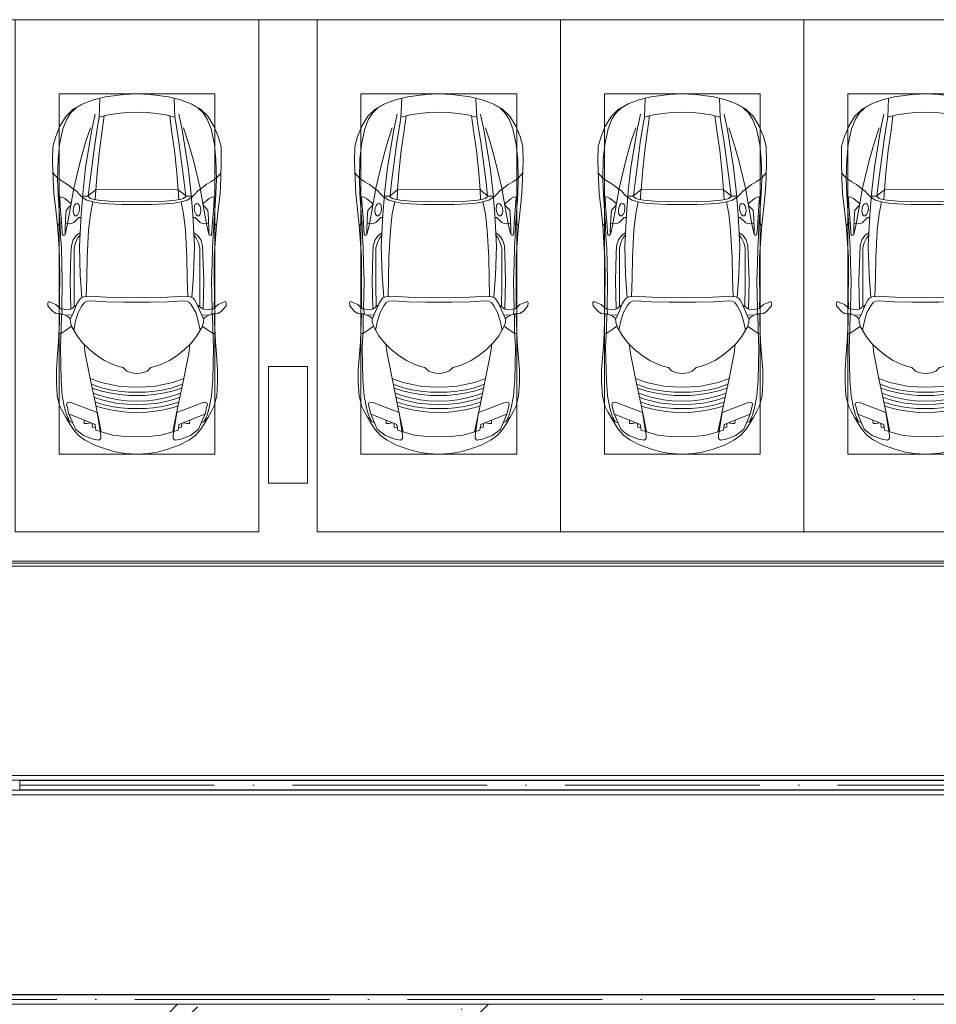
# Model space of a CAD drawing. Header units: millimetres. Extents: x -32229 to 192519, y -13689 to 125138.
# Tile 245 of 256: x 70680 to 80094, y 94200 to 104310. Entities that reach past the tile are written whole.
import ezdxf

# ---------------------------------------------------------------- set-up
doc = ezdxf.new("R2010")
doc.units = ezdxf.units.MM
doc.linetypes.add('ADSK_Осевая', pattern=[2800, 2000, -400, 0, -400])
for name, color, linetype, lineweight in [('A-DETL-GENF-OTLN', 7, 'Continuous', 18), ('A-FLOR-____-OTLN', 7, 'Continuous', 18), ('A-GENM-____-OTLN', 7, 'Continuous', 18), ('A-WALL-____-PATT', 7, 'Continuous', 40), ('C-PRKG-____-OTLN', 7, 'Continuous', 18), ('E-CABL-TRAY-CNTR', 7, 'ADSK_Осевая', 18), ('E-CABL-TRAY-OTLN', 7, 'Continuous', 18), ('S-COLS-____-MCUT', 7, 'Continuous', 40)]:
    doc.layers.add(name, color=color, linetype=linetype, lineweight=lineweight)
pattern_1 = [(45, (0, 0), (-228.0985, 228.0985), []), (45, (228.1, 0), (-228.0985, 228.0985), [403.225, -80.645, 6.706, -73.939])]

# ---------------------------------------------------------------- blocks, each defined once
blk = doc.blocks.new('АР_Машиноместо - 4900x2400_М__5300х2500_-V17--01 ЭЛ')
at = {"layer": 'A-DETL-GENF-OTLN', "color": 253, "lineweight": 13, "true_color": 0xaaaaaa}
for p, q in [((1133, -806), (1044, -819)), ((1250, -800), (1133, -806)), ((1250, -800), (1367, -806)), ((1367, -806), (1456, -819)), ((816, -891), (712, -946)), ((943, -845), (816, -891)), ((1044, -819), (943, -845)), ((1456, -819), (1557, -845)), ((1557, -845), (1684, -891)), ((1684, -891), (1788, -946)), ((647, -993), (593, -1057)), ((712, -946), (647, -993)), ((701, -989), (655, -1024)), ((800, -953), (701, -989)), ((859, -944), (800, -953)), ((841, -1226), (878, -991)), ((878, -959), (859, -944)), ((1000, -994), (871, -1031)), ((878, -991), (878, -959)), ((1127, -980), (1000, -994)), ((1250, -978), (1127, -980)), ((1250, -978), (1373, -980)), ((1373, -980), (1500, -994)), ((1500, -994), (1629, -1031)), ((1622, -959), (1641, -944)), ((1622, -991), (1622, -959)), ((1659, -1226), (1622, -991)), ((1641, -944), (1700, -953)), ((1700, -953), (1799, -989)), ((1788, -946), (1853, -993)), ((1799, -989), (1845, -1024)), ((1853, -993), (1907, -1057)), ((593, -1057), (539, -1140)), ((618, -1057), (587, -1126)), ((655, -1024), (618, -1057)), ((883, -1027), (854, -1167)), ((1617, -1027), (1646, -1167)), ((1845, -1024), (1882, -1057)), ((1882, -1057), (1913, -1126)), ((1907, -1057), (1961, -1140)), ((539, -1140), (487, -1232)), ((540, -1160), (516, -1180)), ((561, -1133), (540, -1160)), ((587, -1126), (548, -1220)), ((589, -1122), (561, -1133)), ((854, -1167), (827, -1301)), ((1646, -1167), (1673, -1301)), ((1911, -1122), (1939, -1133)), ((1913, -1126), (1952, -1220)), ((1939, -1133), (1960, -1160)), ((1960, -1160), (1984, -1180)), ((1961, -1140), (2013, -1232)), ((456, -1296), (431, -1397)), ((487, -1232), (456, -1296)), ((535, -1281), (527, -1305)), ((527, -1305), (532, -1326)), ((548, -1220), (535, -1281)), ((581, -1327), (841, -1226)), ((827, -1301), (770, -1576)), ((876, -1279), (828, -1294)), ((925, -1302), (859, -1321)), ((979, -1255), (876, -1279)), ((1007, -1284), (925, -1302)), ((1084, -1236), (979, -1255)), ((1084, -1275), (1007, -1284)), ((1148, -1312), (1035, -1323)), ((1183, -1227), (1084, -1236)), ((1159, -1268), (1084, -1275)), ((1250, -1309), (1148, -1312)), ((1250, -1267), (1159, -1268)), ((1250, -1224), (1183, -1227)), ((1250, -1224), (1317, -1227)), ((1250, -1267), (1341, -1268)), ((1250, -1309), (1352, -1312)), ((1317, -1227), (1416, -1236)), ((1341, -1268), (1416, -1275)), ((1352, -1312), (1465, -1323)), ((1416, -1236), (1521, -1255)), ((1416, -1275), (1493, -1284)), ((1493, -1284), (1575, -1302)), ((1521, -1255), (1624, -1279)), ((1575, -1302), (1641, -1321)), ((1624, -1279), (1672, -1294)), ((1919, -1327), (1659, -1226)), ((1673, -1301), (1730, -1576)), ((1952, -1220), (1965, -1281)), ((1965, -1281), (1973, -1305)), ((1973, -1305), (1968, -1326)), ((2013, -1232), (2044, -1296)), ((2044, -1296), (2069, -1397)), ((431, -1397), (422, -1534)), ((532, -1326), (554, -1333)), ((554, -1333), (581, -1327)), ((871, -1401), (800, -1425)), ((874, -1361), (810, -1383)), ((859, -1321), (820, -1334)), ((945, -1381), (871, -1401)), ((958, -1341), (874, -1361)), ((1059, -1355), (945, -1381)), ((1035, -1323), (958, -1341)), ((1070, -1410), (986, -1426)), ((1174, -1344), (1059, -1355)), ((1168, -1400), (1070, -1410)), ((1250, -1400), (1168, -1400)), ((1250, -1345), (1174, -1344)), ((1250, -1345), (1326, -1344)), ((1250, -1400), (1332, -1400)), ((1326, -1344), (1441, -1355)), ((1332, -1400), (1430, -1410)), ((1430, -1410), (1514, -1426)), ((1441, -1355), (1555, -1381)), ((1465, -1323), (1542, -1341)), ((1542, -1341), (1626, -1361)), ((1555, -1381), (1629, -1401)), ((1626, -1361), (1690, -1383)), ((1629, -1401), (1700, -1425)), ((1641, -1321), (1680, -1334)), ((1946, -1333), (1919, -1327)), ((1968, -1326), (1946, -1333)), ((2069, -1397), (2078, -1534)), ((884, -1481), (782, -1518)), ((887, -1447), (790, -1477)), ((995, -1509), (882, -1536)), ((973, -1460), (884, -1481)), ((986, -1426), (887, -1447)), ((1062, -1446), (973, -1460)), ((1060, -1496), (995, -1509)), ((1159, -1489), (1060, -1496)), ((1164, -1435), (1062, -1446)), ((1250, -1488), (1159, -1489)), ((1250, -1435), (1164, -1435)), ((1250, -1435), (1336, -1435)), ((1250, -1488), (1341, -1489)), ((1336, -1435), (1438, -1446)), ((1341, -1489), (1440, -1496)), ((1438, -1446), (1527, -1460)), ((1440, -1496), (1505, -1509)), ((1505, -1509), (1618, -1536)), ((1514, -1426), (1613, -1447)), ((1527, -1460), (1616, -1481)), ((1613, -1447), (1710, -1477)), ((1616, -1481), (1718, -1518)), ((422, -1534), (422, -1663)), ((770, -1576), (718, -1834)), ((882, -1536), (770, -1576)), ((1618, -1536), (1730, -1576)), ((1730, -1576), (1782, -1834)), ((2078, -1534), (2078, -1663)), ((422, -1663), (435, -1821)), ((1065, -1700), (1004, -1721)), ((1107, -1690), (1065, -1700)), ((1124, -1671), (1107, -1690)), ((1147, -1651), (1124, -1671)), ((1185, -1636), (1147, -1651)), ((1218, -1629), (1185, -1636)), ((1218, -1629), (1250, -1627)), ((1282, -1629), (1250, -1627)), ((1282, -1629), (1315, -1636)), ((1315, -1636), (1353, -1651)), ((1353, -1651), (1376, -1671)), ((1376, -1671), (1393, -1690)), ((1393, -1690), (1435, -1700)), ((1435, -1700), (1496, -1721)), ((2078, -1663), (2065, -1821)), ((838, -1812), (761, -1872)), ((917, -1761), (838, -1812)), ((1004, -1721), (917, -1761)), ((1496, -1721), (1583, -1761)), ((1583, -1761), (1662, -1812)), ((1662, -1812), (1739, -1872)), ((435, -1821), (445, -1957)), ((761, -1872), (691, -1942)), ((718, -1834), (706, -1927)), ((1739, -1872), (1809, -1942)), ((1782, -1834), (1794, -1927)), ((2065, -1821), (2055, -1957)), ((445, -1957), (453, -2159)), ((635, -2015), (581, -2106)), ((691, -1942), (635, -2015)), ((1809, -1942), (1865, -2015)), ((1865, -2015), (1919, -2106)), ((2055, -1957), (2047, -2159)), ((475, -2041), (448, -2034)), ((526, -2075), (475, -2041)), ((579, -2113), (526, -2075)), ((581, -2106), (567, -2154)), ((620, -2169), (600, -2073)), ((1880, -2169), (1900, -2073)), ((1919, -2106), (1933, -2154)), ((1921, -2113), (1974, -2075)), ((1974, -2075), (2025, -2041)), ((2025, -2041), (2052, -2034)), ((453, -2159), (455, -2239)), ((537, -2212), (505, -2230)), ((564, -2195), (537, -2212)), ((567, -2154), (564, -2195)), ((580, -2214), (565, -2186)), ((601, -2263), (580, -2214)), ((647, -2254), (620, -2169)), ((1853, -2254), (1880, -2169)), ((1899, -2263), (1920, -2214)), ((1920, -2214), (1935, -2186)), ((1933, -2154), (1936, -2195)), ((1936, -2195), (1963, -2212)), ((1963, -2212), (1995, -2230)), ((2047, -2159), (2045, -2239)), ((333, -2351), (335, -2322)), ((335, -2322), (382, -2266)), ((382, -2266), (417, -2243)), ((417, -2243), (445, -2239)), ((450, -2306), (417, -2334)), ((445, -2239), (482, -2239)), ((470, -2290), (450, -2306)), ((455, -2424), (456, -2301)), ((505, -2230), (468, -2239)), ((494, -2289), (470, -2290)), ((482, -2236), (479, -2289)), ((523, -2281), (494, -2289)), ((587, -2231), (510, -2227)), ((559, -2283), (523, -2281)), ((581, -2296), (559, -2283)), ((631, -2333), (581, -2296)), ((634, -2341), (601, -2263)), ((604, -2534), (606, -2315)), ((685, -2322), (647, -2254)), ((710, -2355), (685, -2322)), ((1790, -2355), (1815, -2322)), ((1815, -2322), (1853, -2254)), ((1866, -2341), (1899, -2263)), ((1869, -2333), (1919, -2296)), ((1896, -2534), (1894, -2315)), ((1913, -2231), (1990, -2227)), ((1919, -2296), (1941, -2283)), ((1941, -2283), (1977, -2281)), ((1977, -2281), (2006, -2289)), ((1995, -2230), (2032, -2239)), ((2006, -2289), (2030, -2290)), ((2018, -2236), (2021, -2289)), ((2055, -2239), (2018, -2239)), ((2030, -2290), (2050, -2306)), ((2045, -2424), (2044, -2301)), ((2050, -2306), (2083, -2334)), ((2083, -2243), (2055, -2239)), ((2118, -2266), (2083, -2243)), ((2165, -2322), (2118, -2266)), ((2167, -2351), (2165, -2322)), ((341, -2366), (333, -2351)), ((384, -2348), (341, -2366)), ((417, -2334), (384, -2348)), ((457, -2614), (455, -2424)), ((657, -2380), (634, -2341)), ((673, -2400), (657, -2380)), ((685, -2406), (668, -2638)), ((701, -2415), (673, -2400)), ((814, -2417), (701, -2415)), ((734, -2369), (710, -2355)), ((773, -2372), (734, -2369)), ((929, -2364), (773, -2372)), ((999, -2409), (814, -2417)), ((1115, -2359), (929, -2364)), ((1133, -2405), (999, -2409)), ((1250, -2358), (1115, -2359)), ((1250, -2407), (1133, -2405)), ((1250, -2358), (1385, -2359)), ((1250, -2407), (1367, -2405)), ((1367, -2405), (1501, -2409)), ((1385, -2359), (1571, -2364)), ((1501, -2409), (1686, -2417)), ((1571, -2364), (1727, -2372)), ((1686, -2417), (1799, -2415)), ((1727, -2372), (1766, -2369)), ((1766, -2369), (1790, -2355)), ((1799, -2415), (1827, -2400)), ((1815, -2406), (1832, -2638)), ((1827, -2400), (1843, -2380)), ((1843, -2380), (1866, -2341)), ((2043, -2614), (2045, -2424)), ((2083, -2334), (2116, -2348)), ((2116, -2348), (2159, -2366)), ((2159, -2366), (2167, -2351)), ((456, -2818), (457, -2614)), ((604, -2851), (604, -2534)), ((1896, -2851), (1896, -2534)), ((2044, -2818), (2043, -2614)), ((668, -2638), (659, -2936)), ((1832, -2638), (1841, -2936)), ((446, -2965), (456, -2818)), ((2054, -2965), (2044, -2818)), ((604, -2919), (604, -2851)), ((619, -2967), (604, -2919)), ((1881, -2967), (1896, -2919)), ((1896, -2919), (1896, -2851)), ((433, -3149), (446, -2965)), ((644, -3025), (619, -2967)), ((665, -3046), (644, -3025)), ((659, -2936), (676, -3260)), ((1841, -2936), (1824, -3260)), ((1835, -3046), (1856, -3025)), ((1856, -3025), (1881, -2967)), ((2067, -3149), (2054, -2965)), ((481, -3085), (475, -3180)), ((486, -3046), (481, -3085)), ((504, -3047), (486, -3046)), ((512, -3061), (504, -3047)), ((511, -3095), (512, -3061)), ((515, -3214), (511, -3095)), ((1985, -3214), (1989, -3095)), ((1988, -3061), (1996, -3047)), ((1989, -3095), (1988, -3061)), ((1996, -3047), (2014, -3046)), ((2014, -3046), (2019, -3085)), ((2019, -3085), (2025, -3180)), ((416, -3306), (433, -3149)), ((457, -3174), (433, -3148)), ((475, -3174), (457, -3174)), ((475, -3180), (462, -3347)), ((558, -3165), (514, -3168)), ((522, -3303), (515, -3214)), ((579, -3168), (558, -3165)), ((602, -3179), (579, -3168)), ((654, -3228), (602, -3179)), ((675, -3228), (654, -3228)), ((1825, -3228), (1846, -3228)), ((1846, -3228), (1898, -3179)), ((1898, -3179), (1921, -3168)), ((1921, -3168), (1942, -3165)), ((1942, -3165), (1986, -3168)), ((1978, -3303), (1985, -3214)), ((2025, -3174), (2043, -3174)), ((2025, -3180), (2038, -3347)), ((2043, -3174), (2067, -3148)), ((2084, -3306), (2067, -3148)), ((397, -3474), (416, -3306)), ((565, -3350), (522, -3303)), ((600, -3262), (594, -3293)), ((594, -3293), (597, -3327)), ((597, -3327), (605, -3347)), ((612, -3246), (600, -3262)), ((627, -3246), (612, -3246)), ((643, -3260), (627, -3246)), ((657, -3286), (643, -3260)), ((661, -3321), (657, -3286)), ((659, -3344), (661, -3321)), ((676, -3260), (696, -3503)), ((1824, -3260), (1804, -3503)), ((1839, -3321), (1843, -3286)), ((1841, -3344), (1839, -3321)), ((1843, -3286), (1857, -3260)), ((1857, -3260), (1873, -3246)), ((1873, -3246), (1888, -3246)), ((1888, -3246), (1900, -3262)), ((1903, -3327), (1895, -3347)), ((1900, -3262), (1906, -3293)), ((1906, -3293), (1903, -3327)), ((1935, -3350), (1978, -3303)), ((2103, -3474), (2084, -3306)), ((462, -3347), (457, -3435)), ((457, -3435), (466, -3441)), ((482, -3439), (508, -3423)), ((508, -3423), (567, -3375)), ((570, -3361), (565, -3350)), ((567, -3375), (570, -3361)), ((605, -3347), (620, -3369)), ((620, -3369), (639, -3373)), ((639, -3373), (654, -3361)), ((654, -3361), (659, -3344)), ((690, -3434), (655, -3470)), ((773, -3424), (744, -3447)), ((811, -3415), (773, -3424)), ((853, -3407), (811, -3415)), ((826, -3512), (821, -3413)), ((965, -3398), (853, -3407)), ((1103, -3394), (965, -3398)), ((1250, -3391), (1103, -3394)), ((1250, -3391), (1397, -3394)), ((1397, -3394), (1535, -3398)), ((1535, -3398), (1647, -3407)), ((1647, -3407), (1689, -3415)), ((1674, -3512), (1679, -3413)), ((1689, -3415), (1727, -3424)), ((1727, -3424), (1756, -3447)), ((1810, -3434), (1845, -3470)), ((1846, -3361), (1841, -3344)), ((1861, -3373), (1846, -3361)), ((1880, -3369), (1861, -3373)), ((1895, -3347), (1880, -3369)), ((1930, -3361), (1935, -3350)), ((1933, -3375), (1930, -3361)), ((1992, -3423), (1933, -3375)), ((2018, -3439), (1992, -3423)), ((2043, -3435), (2034, -3441)), ((2038, -3347), (2043, -3435)), ((390, -3630), (397, -3474)), ((466, -3441), (482, -3439)), ((598, -3519), (538, -3567)), ((625, -3501), (598, -3519)), ((655, -3470), (625, -3501)), ((744, -3447), (691, -3447)), ((744, -3447), (773, -3472)), ((773, -3472), (826, -3512)), ((840, -3688), (827, -3510)), ((1250, -3520), (827, -3517)), ((1250, -3520), (1673, -3517)), ((1660, -3688), (1673, -3510)), ((1727, -3472), (1674, -3512)), ((1756, -3447), (1727, -3472)), ((1756, -3447), (1809, -3447)), ((1845, -3470), (1875, -3501)), ((1875, -3501), (1902, -3519)), ((1902, -3519), (1962, -3567)), ((2034, -3441), (2018, -3439)), ((2110, -3630), (2103, -3474)), ((384, -3803), (390, -3630)), ((439, -3630), (404, -3666)), ((491, -3594), (439, -3630)), ((538, -3567), (491, -3594)), ((1962, -3567), (2009, -3594)), ((2009, -3594), (2061, -3630)), ((2061, -3630), (2096, -3666)), ((2116, -3803), (2110, -3630)), ((404, -3666), (388, -3688)), ((864, -3917), (840, -3688)), ((1636, -3917), (1660, -3688)), ((2096, -3666), (2112, -3688)), ((387, -3958), (384, -3803)), ((2113, -3958), (2116, -3803)), ((894, -4122), (864, -3917)), ((1606, -4122), (1636, -3917)), ((416, -4059), (387, -3958)), ((2084, -4059), (2113, -3958)), ((459, -4167), (416, -4059)), ((914, -4272), (894, -4122)), ((1586, -4272), (1606, -4122)), ((2041, -4167), (2084, -4059)), ((522, -4268), (459, -4167)), ((1978, -4268), (2041, -4167)), ((596, -4341), (522, -4268)), ((686, -4392), (596, -4341)), ((955, -4284), (861, -4259)), ((861, -4260), (869, -4451)), ((1050, -4297), (955, -4284)), ((1146, -4307), (1050, -4297)), ((1250, -4312), (1146, -4307)), ((1250, -4312), (1354, -4307)), ((1354, -4307), (1450, -4297)), ((1450, -4297), (1545, -4284)), ((1545, -4284), (1639, -4259)), ((1639, -4260), (1631, -4451)), ((1814, -4392), (1904, -4341)), ((1904, -4341), (1978, -4268)), ((804, -4437), (686, -4392)), ((927, -4467), (804, -4437)), ((1573, -4467), (1696, -4437)), ((1696, -4437), (1814, -4392)), ((1115, -4493), (927, -4467)), ((1250, -4500), (1115, -4493)), ((1250, -4500), (1385, -4493)), ((1385, -4493), (1573, -4467))]:
    blk.add_line(p, q, dxfattribs=at)
at = {"layer": 'A-DETL-GENF-OTLN', "color": 254, "lineweight": 13, "true_color": 0xd4d4d4}
for p, q in [((819, -1103), (554, -1208)), ((793, -1076), (791, -1115)), ((823, -1074), (793, -1076)), ((824, -1064), (819, -1103)), ((828, -1045), (824, -1064)), ((871, -1032), (828, -1045)), ((1629, -1032), (1672, -1045)), ((1672, -1045), (1676, -1064)), ((1676, -1064), (1681, -1103)), ((1677, -1074), (1707, -1076)), ((1681, -1103), (1946, -1208)), ((1707, -1076), (1709, -1115)), ((528, -1199), (507, -1274)), ((562, -1132), (528, -1199)), ((709, -1113), (708, -1147)), ((738, -1114), (709, -1113)), ((773, -1121), (738, -1114)), ((1727, -1121), (1762, -1114)), ((1762, -1114), (1791, -1113)), ((1791, -1113), (1792, -1147)), ((1938, -1132), (1972, -1199)), ((1972, -1199), (1993, -1274)), ((507, -1274), (483, -1396)), ((1993, -1274), (2017, -1396)), ((483, -1396), (471, -1561)), ((2017, -1396), (2029, -1561)), ((471, -1561), (463, -1890)), ((2029, -1561), (2037, -1890)), ((463, -1890), (472, -2078)), ((2037, -1890), (2028, -2078)), ((472, -2078), (474, -2239)), ((2028, -2078), (2026, -2239)), ((483, -2571), (478, -2290)), ((571, -2291), (564, -2581)), ((1929, -2291), (1936, -2581)), ((2017, -2571), (2022, -2290)), ((728, -2416), (734, -2607)), ((1772, -2416), (1766, -2607)), ((478, -2755), (483, -2571)), ((564, -2581), (572, -2853)), ((734, -2607), (738, -2818)), ((1766, -2607), (1762, -2818)), ((1936, -2581), (1928, -2853)), ((2022, -2755), (2017, -2571)), ((474, -2914), (478, -2755)), ((738, -2818), (753, -3099)), ((1762, -2818), (1747, -3099)), ((2026, -2914), (2022, -2755)), ((466, -3036), (474, -2914)), ((572, -2853), (576, -2937)), ((1928, -2853), (1924, -2937)), ((2034, -3036), (2026, -2914)), ((576, -2937), (595, -2998)), ((595, -2998), (629, -3048)), ((1905, -2998), (1871, -3048)), ((1924, -2937), (1905, -2998)), ((462, -3137), (466, -3036)), ((512, -3053), (533, -3146)), ((629, -3048), (667, -3070)), ((753, -3099), (772, -3268)), ((1747, -3099), (1728, -3268)), ((1871, -3048), (1833, -3070)), ((1988, -3053), (1967, -3146)), ((2038, -3137), (2034, -3036)), ((440, -3469), (462, -3137)), ((533, -3146), (564, -3316)), ((1967, -3146), (1936, -3316)), ((2060, -3469), (2038, -3137)), ((564, -3316), (602, -3530)), ((772, -3268), (797, -3388)), ((1728, -3268), (1703, -3388)), ((1936, -3316), (1898, -3530)), ((735, -3406), (688, -3436)), ((797, -3388), (735, -3406)), ((870, -3377), (797, -3388)), ((957, -3369), (870, -3377)), ((1093, -3361), (957, -3369)), ((1250, -3361), (1093, -3361)), ((1250, -3361), (1407, -3361)), ((1407, -3361), (1543, -3369)), ((1543, -3369), (1630, -3377)), ((1630, -3377), (1703, -3388)), ((1703, -3388), (1765, -3406)), ((1765, -3406), (1812, -3436)), ((434, -3624), (440, -3469)), ((602, -3530), (674, -3827)), ((696, -3503), (723, -3742)), ((749, -3451), (765, -3589)), ((1751, -3451), (1735, -3589)), ((1804, -3503), (1777, -3742)), ((1898, -3530), (1826, -3827)), ((2066, -3624), (2060, -3469)), ((439, -3823), (434, -3624)), ((765, -3589), (786, -3747)), ((1735, -3589), (1714, -3747)), ((2061, -3823), (2066, -3624)), ((455, -3977), (439, -3823)), ((674, -3827), (723, -4002)), ((723, -3742), (787, -4128)), ((786, -3747), (819, -4001)), ((1714, -3747), (1681, -4001)), ((1777, -3742), (1713, -4128)), ((1826, -3827), (1777, -4002)), ((2045, -3977), (2061, -3823)), ((489, -4138), (455, -3977)), ((723, -4002), (772, -4150)), ((819, -4001), (849, -4183)), ((1681, -4001), (1651, -4183)), ((1777, -4002), (1728, -4150)), ((2011, -4138), (2045, -3977)), ((528, -4240), (489, -4138)), ((787, -4128), (821, -4290)), ((1713, -4128), (1679, -4290)), ((1972, -4240), (2011, -4138)), ((571, -4303), (528, -4240)), ((849, -4183), (861, -4260)), ((1651, -4183), (1639, -4260)), ((1929, -4303), (1972, -4240)), ((625, -4355), (571, -4303)), ((1875, -4355), (1929, -4303)), ((696, -4396), (625, -4355)), ((1804, -4396), (1875, -4355))]:
    blk.add_line(p, q, dxfattribs=at)
at = {"layer": 'C-PRKG-____-OTLN', "color": 253, "lineweight": 13, "true_color": 0xaaaaaa}
for p, q in [((2500, 0), (0, 0)), ((0, 0), (0, -5260)), ((2500, 0), (2500, -5260)), ((450, -800), (450, -4500)), ((450, -800), (2050, -800)), ((2050, -800), (2050, -4500)), ((450, -4500), (2050, -4500))]:
    blk.add_line(p, q, dxfattribs=at)
blk = doc.blocks.new('АР_Машиноместо - 4900x2400_М__5300х2500_-3113489--01 ЭЛ')
at = {"layer": 'A-DETL-GENF-OTLN', "color": 253, "lineweight": 13, "true_color": 0xaaaaaa}
for p, q in [((927, 4467), (804, 4437)), ((861, 4260), (869, 4451)), ((1115, 4493), (927, 4467)), ((1250, 4500), (1115, 4493)), ((1250, 4500), (1385, 4493)), ((1385, 4493), (1573, 4467)), ((1573, 4467), (1696, 4437)), ((1639, 4260), (1631, 4451)), ((686, 4392), (596, 4341)), ((804, 4437), (686, 4392)), ((1696, 4437), (1814, 4392)), ((1814, 4392), (1904, 4341)), ((522, 4268), (459, 4167)), ((596, 4341), (522, 4268)), ((955, 4284), (861, 4259)), ((914, 4272), (894, 4122)), ((1050, 4297), (955, 4284)), ((1146, 4307), (1050, 4297)), ((1250, 4312), (1146, 4307)), ((1250, 4312), (1354, 4307)), ((1354, 4307), (1450, 4297)), ((1450, 4297), (1545, 4284)), ((1545, 4284), (1639, 4259)), ((1586, 4272), (1606, 4122)), ((1904, 4341), (1978, 4268)), ((1978, 4268), (2041, 4167)), ((459, 4167), (416, 4059)), ((2041, 4167), (2084, 4059)), ((416, 4059), (387, 3958)), ((894, 4122), (864, 3917)), ((1606, 4122), (1636, 3917)), ((2084, 4059), (2113, 3958)), ((387, 3958), (384, 3803)), ((2113, 3958), (2116, 3803)), ((864, 3917), (840, 3688)), ((1636, 3917), (1660, 3688)), ((384, 3803), (390, 3630)), ((2116, 3803), (2110, 3630)), ((404, 3666), (388, 3688)), ((439, 3630), (404, 3666)), ((840, 3688), (827, 3510)), ((1660, 3688), (1673, 3510)), ((2061, 3630), (2096, 3666)), ((2096, 3666), (2112, 3688)), ((390, 3630), (397, 3474)), ((491, 3594), (439, 3630)), ((538, 3567), (491, 3594)), ((598, 3519), (538, 3567)), ((1902, 3519), (1962, 3567)), ((1962, 3567), (2009, 3594)), ((2009, 3594), (2061, 3630)), ((2110, 3630), (2103, 3474)), ((397, 3474), (416, 3306)), ((457, 3435), (466, 3441)), ((466, 3441), (482, 3439)), ((482, 3439), (508, 3423)), ((625, 3501), (598, 3519)), ((655, 3470), (625, 3501)), ((690, 3434), (655, 3470)), ((676, 3260), (696, 3503)), ((744, 3447), (691, 3447)), ((744, 3447), (773, 3472)), ((773, 3424), (744, 3447)), ((773, 3472), (826, 3512)), ((826, 3512), (821, 3413)), ((1250, 3520), (827, 3517)), ((1250, 3520), (1673, 3517)), ((1674, 3512), (1679, 3413)), ((1727, 3472), (1674, 3512)), ((1756, 3447), (1727, 3472)), ((1727, 3424), (1756, 3447)), ((1756, 3447), (1809, 3447)), ((1824, 3260), (1804, 3503)), ((1810, 3434), (1845, 3470)), ((1845, 3470), (1875, 3501)), ((1875, 3501), (1902, 3519)), ((2018, 3439), (1992, 3423)), ((2034, 3441), (2018, 3439)), ((2043, 3435), (2034, 3441)), ((2103, 3474), (2084, 3306)), ((462, 3347), (457, 3435)), ((475, 3180), (462, 3347)), ((508, 3423), (567, 3375)), ((565, 3350), (522, 3303)), ((570, 3361), (565, 3350)), ((567, 3375), (570, 3361)), ((597, 3327), (605, 3347)), ((605, 3347), (620, 3369)), ((620, 3369), (639, 3373)), ((639, 3373), (654, 3361)), ((654, 3361), (659, 3344)), ((659, 3344), (661, 3321)), ((811, 3415), (773, 3424)), ((853, 3407), (811, 3415)), ((965, 3398), (853, 3407)), ((1103, 3394), (965, 3398)), ((1250, 3391), (1103, 3394)), ((1250, 3391), (1397, 3394)), ((1397, 3394), (1535, 3398)), ((1535, 3398), (1647, 3407)), ((1647, 3407), (1689, 3415)), ((1689, 3415), (1727, 3424)), ((1841, 3344), (1839, 3321)), ((1846, 3361), (1841, 3344)), ((1861, 3373), (1846, 3361)), ((1880, 3369), (1861, 3373)), ((1895, 3347), (1880, 3369)), ((1903, 3327), (1895, 3347)), ((1933, 3375), (1930, 3361)), ((1930, 3361), (1935, 3350)), ((1992, 3423), (1933, 3375)), ((1935, 3350), (1978, 3303)), ((2025, 3180), (2038, 3347)), ((2038, 3347), (2043, 3435)), ((416, 3306), (433, 3149)), ((522, 3303), (515, 3214)), ((594, 3293), (597, 3327)), ((600, 3262), (594, 3293)), ((612, 3246), (600, 3262)), ((627, 3246), (612, 3246)), ((643, 3260), (627, 3246)), ((657, 3286), (643, 3260)), ((661, 3321), (657, 3286)), ((659, 2936), (676, 3260)), ((1841, 2936), (1824, 3260)), ((1839, 3321), (1843, 3286)), ((1843, 3286), (1857, 3260)), ((1857, 3260), (1873, 3246)), ((1873, 3246), (1888, 3246)), ((1888, 3246), (1900, 3262)), ((1900, 3262), (1906, 3293)), ((1906, 3293), (1903, 3327)), ((1978, 3303), (1985, 3214)), ((2084, 3306), (2067, 3148)), ((457, 3174), (433, 3148)), ((433, 3149), (446, 2965)), ((475, 3174), (457, 3174)), ((481, 3085), (475, 3180)), ((515, 3214), (511, 3095)), ((558, 3165), (514, 3168)), ((579, 3168), (558, 3165)), ((602, 3179), (579, 3168)), ((654, 3228), (602, 3179)), ((675, 3228), (654, 3228)), ((1825, 3228), (1846, 3228)), ((1846, 3228), (1898, 3179)), ((1898, 3179), (1921, 3168)), ((1921, 3168), (1942, 3165)), ((1942, 3165), (1986, 3168)), ((1985, 3214), (1989, 3095)), ((2019, 3085), (2025, 3180)), ((2025, 3174), (2043, 3174)), ((2043, 3174), (2067, 3148)), ((2067, 3149), (2054, 2965)), ((486, 3046), (481, 3085)), ((504, 3047), (486, 3046)), ((512, 3061), (504, 3047)), ((511, 3095), (512, 3061)), ((665, 3046), (644, 3025)), ((1835, 3046), (1856, 3025)), ((1989, 3095), (1988, 3061)), ((1988, 3061), (1996, 3047)), ((1996, 3047), (2014, 3046)), ((2014, 3046), (2019, 3085)), ((446, 2965), (456, 2818)), ((619, 2967), (604, 2919)), ((644, 3025), (619, 2967)), ((668, 2638), (659, 2936)), ((1832, 2638), (1841, 2936)), ((1856, 3025), (1881, 2967)), ((1881, 2967), (1896, 2919)), ((2054, 2965), (2044, 2818)), ((604, 2919), (604, 2851)), ((604, 2851), (604, 2534)), ((1896, 2919), (1896, 2851)), ((1896, 2851), (1896, 2534)), ((456, 2818), (457, 2614)), ((2044, 2818), (2043, 2614)), ((685, 2406), (668, 2638)), ((1815, 2406), (1832, 2638)), ((457, 2614), (455, 2424)), ((604, 2534), (606, 2315)), ((1896, 2534), (1894, 2315)), ((2043, 2614), (2045, 2424)), ((341, 2366), (333, 2351)), ((333, 2351), (335, 2322)), ((384, 2348), (341, 2366)), ((417, 2334), (384, 2348)), ((450, 2306), (417, 2334)), ((455, 2424), (456, 2301)), ((631, 2333), (581, 2296)), ((634, 2341), (601, 2263)), ((657, 2380), (634, 2341)), ((673, 2400), (657, 2380)), ((701, 2415), (673, 2400)), ((710, 2355), (685, 2322)), ((814, 2417), (701, 2415)), ((734, 2369), (710, 2355)), ((773, 2372), (734, 2369)), ((929, 2364), (773, 2372)), ((999, 2409), (814, 2417)), ((1115, 2359), (929, 2364)), ((1133, 2405), (999, 2409)), ((1250, 2358), (1115, 2359)), ((1250, 2407), (1133, 2405)), ((1250, 2407), (1367, 2405)), ((1250, 2358), (1385, 2359)), ((1367, 2405), (1501, 2409)), ((1385, 2359), (1571, 2364)), ((1501, 2409), (1686, 2417)), ((1571, 2364), (1727, 2372)), ((1686, 2417), (1799, 2415)), ((1727, 2372), (1766, 2369)), ((1766, 2369), (1790, 2355)), ((1790, 2355), (1815, 2322)), ((1799, 2415), (1827, 2400)), ((1827, 2400), (1843, 2380)), ((1843, 2380), (1866, 2341)), ((1866, 2341), (1899, 2263)), ((1869, 2333), (1919, 2296)), ((2045, 2424), (2044, 2301)), ((2050, 2306), (2083, 2334)), ((2083, 2334), (2116, 2348)), ((2116, 2348), (2159, 2366)), ((2159, 2366), (2167, 2351)), ((2167, 2351), (2165, 2322)), ((335, 2322), (382, 2266)), ((382, 2266), (417, 2243)), ((417, 2243), (445, 2239)), ((445, 2239), (482, 2239)), ((470, 2290), (450, 2306)), ((453, 2159), (455, 2239)), ((505, 2230), (468, 2239)), ((494, 2289), (470, 2290)), ((482, 2236), (479, 2289)), ((523, 2281), (494, 2289)), ((537, 2212), (505, 2230)), ((587, 2231), (510, 2227)), ((559, 2283), (523, 2281)), ((581, 2296), (559, 2283)), ((601, 2263), (580, 2214)), ((647, 2254), (620, 2169)), ((685, 2322), (647, 2254)), ((1815, 2322), (1853, 2254)), ((1853, 2254), (1880, 2169)), ((1899, 2263), (1920, 2214)), ((1913, 2231), (1990, 2227)), ((1919, 2296), (1941, 2283)), ((1941, 2283), (1977, 2281)), ((1963, 2212), (1995, 2230)), ((1977, 2281), (2006, 2289)), ((1995, 2230), (2032, 2239)), ((2006, 2289), (2030, 2290)), ((2018, 2236), (2021, 2289)), ((2055, 2239), (2018, 2239)), ((2030, 2290), (2050, 2306)), ((2047, 2159), (2045, 2239)), ((2083, 2243), (2055, 2239)), ((2118, 2266), (2083, 2243)), ((2165, 2322), (2118, 2266)), ((445, 1957), (453, 2159)), ((564, 2195), (537, 2212)), ((567, 2154), (564, 2195)), ((580, 2214), (565, 2186)), ((581, 2106), (567, 2154)), ((620, 2169), (600, 2073)), ((1880, 2169), (1900, 2073)), ((1919, 2106), (1933, 2154)), ((1920, 2214), (1935, 2186)), ((1933, 2154), (1936, 2195)), ((1936, 2195), (1963, 2212)), ((2055, 1957), (2047, 2159)), ((475, 2041), (448, 2034)), ((526, 2075), (475, 2041)), ((579, 2113), (526, 2075)), ((635, 2015), (581, 2106)), ((1865, 2015), (1919, 2106)), ((1921, 2113), (1974, 2075)), ((1974, 2075), (2025, 2041)), ((2025, 2041), (2052, 2034)), ((435, 1821), (445, 1957)), ((691, 1942), (635, 2015)), ((761, 1872), (691, 1942)), ((718, 1834), (706, 1927)), ((1739, 1872), (1809, 1942)), ((1782, 1834), (1794, 1927)), ((1809, 1942), (1865, 2015)), ((2065, 1821), (2055, 1957)), ((422, 1663), (435, 1821)), ((770, 1576), (718, 1834)), ((838, 1812), (761, 1872)), ((1662, 1812), (1739, 1872)), ((1730, 1576), (1782, 1834)), ((2078, 1663), (2065, 1821)), ((917, 1761), (838, 1812)), ((1004, 1721), (917, 1761)), ((1065, 1700), (1004, 1721)), ((1435, 1700), (1496, 1721)), ((1496, 1721), (1583, 1761)), ((1583, 1761), (1662, 1812)), ((422, 1534), (422, 1663)), ((1107, 1690), (1065, 1700)), ((1124, 1671), (1107, 1690)), ((1147, 1651), (1124, 1671)), ((1185, 1636), (1147, 1651)), ((1218, 1629), (1185, 1636)), ((1218, 1629), (1250, 1627)), ((1282, 1629), (1250, 1627)), ((1282, 1629), (1315, 1636)), ((1315, 1636), (1353, 1651)), ((1353, 1651), (1376, 1671)), ((1376, 1671), (1393, 1690)), ((1393, 1690), (1435, 1700)), ((2078, 1534), (2078, 1663)), ((431, 1397), (422, 1534)), ((827, 1301), (770, 1576)), ((882, 1536), (770, 1576)), ((884, 1481), (782, 1518)), ((995, 1509), (882, 1536)), ((1505, 1509), (1618, 1536)), ((1616, 1481), (1718, 1518)), ((1618, 1536), (1730, 1576)), ((1673, 1301), (1730, 1576)), ((2069, 1397), (2078, 1534)), ((887, 1447), (790, 1477)), ((871, 1401), (800, 1425)), ((973, 1460), (884, 1481)), ((986, 1426), (887, 1447)), ((1062, 1446), (973, 1460)), ((1070, 1410), (986, 1426)), ((1060, 1496), (995, 1509)), ((1159, 1489), (1060, 1496)), ((1164, 1435), (1062, 1446)), ((1250, 1488), (1159, 1489)), ((1250, 1435), (1164, 1435)), ((1250, 1488), (1341, 1489)), ((1250, 1435), (1336, 1435)), ((1336, 1435), (1438, 1446)), ((1341, 1489), (1440, 1496)), ((1430, 1410), (1514, 1426)), ((1438, 1446), (1527, 1460)), ((1440, 1496), (1505, 1509)), ((1514, 1426), (1613, 1447)), ((1527, 1460), (1616, 1481)), ((1613, 1447), (1710, 1477)), ((1629, 1401), (1700, 1425)), ((456, 1296), (431, 1397)), ((527, 1305), (532, 1326)), ((532, 1326), (554, 1333)), ((554, 1333), (581, 1327)), ((581, 1327), (841, 1226)), ((874, 1361), (810, 1383)), ((859, 1321), (820, 1334)), ((925, 1302), (859, 1321)), ((945, 1381), (871, 1401)), ((958, 1341), (874, 1361)), ((1059, 1355), (945, 1381)), ((1035, 1323), (958, 1341)), ((1148, 1312), (1035, 1323)), ((1174, 1344), (1059, 1355)), ((1168, 1400), (1070, 1410)), ((1250, 1400), (1168, 1400)), ((1250, 1345), (1174, 1344)), ((1250, 1400), (1332, 1400)), ((1250, 1345), (1326, 1344)), ((1326, 1344), (1441, 1355)), ((1332, 1400), (1430, 1410)), ((1352, 1312), (1465, 1323)), ((1441, 1355), (1555, 1381)), ((1465, 1323), (1542, 1341)), ((1542, 1341), (1626, 1361)), ((1555, 1381), (1629, 1401)), ((1575, 1302), (1641, 1321)), ((1626, 1361), (1690, 1383)), ((1641, 1321), (1680, 1334)), ((1919, 1327), (1659, 1226)), ((1946, 1333), (1919, 1327)), ((1968, 1326), (1946, 1333)), ((1973, 1305), (1968, 1326)), ((2044, 1296), (2069, 1397)), ((487, 1232), (456, 1296)), ((539, 1140), (487, 1232)), ((535, 1281), (527, 1305)), ((548, 1220), (535, 1281)), ((587, 1126), (548, 1220)), ((854, 1167), (827, 1301)), ((876, 1279), (828, 1294)), ((841, 1226), (878, 991)), ((979, 1255), (876, 1279)), ((1007, 1284), (925, 1302)), ((1084, 1236), (979, 1255)), ((1084, 1275), (1007, 1284)), ((1159, 1268), (1084, 1275)), ((1183, 1227), (1084, 1236)), ((1250, 1309), (1148, 1312)), ((1250, 1267), (1159, 1268)), ((1250, 1224), (1183, 1227)), ((1250, 1309), (1352, 1312)), ((1250, 1267), (1341, 1268)), ((1250, 1224), (1317, 1227)), ((1317, 1227), (1416, 1236)), ((1341, 1268), (1416, 1275)), ((1416, 1275), (1493, 1284)), ((1416, 1236), (1521, 1255)), ((1493, 1284), (1575, 1302)), ((1521, 1255), (1624, 1279)), ((1659, 1226), (1622, 991)), ((1624, 1279), (1672, 1294)), ((1646, 1167), (1673, 1301)), ((1913, 1126), (1952, 1220)), ((1952, 1220), (1965, 1281)), ((1961, 1140), (2013, 1232)), ((1965, 1281), (1973, 1305)), ((2013, 1232), (2044, 1296)), ((540, 1160), (516, 1180)), ((593, 1057), (539, 1140)), ((561, 1133), (540, 1160)), ((589, 1122), (561, 1133)), ((618, 1057), (587, 1126)), ((883, 1027), (854, 1167)), ((1617, 1027), (1646, 1167)), ((1882, 1057), (1913, 1126)), ((1907, 1057), (1961, 1140)), ((1911, 1122), (1939, 1133)), ((1939, 1133), (1960, 1160)), ((1960, 1160), (1984, 1180)), ((647, 993), (593, 1057)), ((655, 1024), (618, 1057)), ((701, 989), (655, 1024)), ((1000, 994), (871, 1031)), ((1500, 994), (1629, 1031)), ((1799, 989), (1845, 1024)), ((1845, 1024), (1882, 1057)), ((1853, 993), (1907, 1057)), ((712, 946), (647, 993)), ((800, 953), (701, 989)), ((816, 891), (712, 946)), ((859, 944), (800, 953)), ((878, 959), (859, 944)), ((878, 991), (878, 959)), ((1127, 980), (1000, 994)), ((1250, 978), (1127, 980)), ((1250, 978), (1373, 980)), ((1373, 980), (1500, 994)), ((1622, 991), (1622, 959)), ((1622, 959), (1641, 944)), ((1641, 944), (1700, 953)), ((1684, 891), (1788, 946)), ((1700, 953), (1799, 989)), ((1788, 946), (1853, 993)), ((943, 845), (816, 891)), ((1044, 819), (943, 845)), ((1133, 806), (1044, 819)), ((1367, 806), (1456, 819)), ((1456, 819), (1557, 845)), ((1557, 845), (1684, 891)), ((1250, 800), (1133, 806)), ((1250, 800), (1367, 806))]:
    blk.add_line(p, q, dxfattribs=at)
at = {"layer": 'A-DETL-GENF-OTLN', "color": 254, "lineweight": 13, "true_color": 0xd4d4d4}
for p, q in [((625, 4355), (571, 4303)), ((696, 4396), (625, 4355)), ((1804, 4396), (1875, 4355)), ((1875, 4355), (1929, 4303)), ((571, 4303), (528, 4240)), ((787, 4128), (821, 4290)), ((849, 4183), (861, 4260)), ((1651, 4183), (1639, 4260)), ((1713, 4128), (1679, 4290)), ((1929, 4303), (1972, 4240)), ((528, 4240), (489, 4138)), ((723, 4002), (772, 4150)), ((819, 4001), (849, 4183)), ((1681, 4001), (1651, 4183)), ((1777, 4002), (1728, 4150)), ((1972, 4240), (2011, 4138)), ((489, 4138), (455, 3977)), ((723, 3742), (787, 4128)), ((1777, 3742), (1713, 4128)), ((2011, 4138), (2045, 3977)), ((455, 3977), (439, 3823)), ((674, 3827), (723, 4002)), ((786, 3747), (819, 4001)), ((1714, 3747), (1681, 4001)), ((1826, 3827), (1777, 4002)), ((2045, 3977), (2061, 3823)), ((439, 3823), (434, 3624)), ((602, 3530), (674, 3827)), ((696, 3503), (723, 3742)), ((765, 3589), (786, 3747)), ((1735, 3589), (1714, 3747)), ((1804, 3503), (1777, 3742)), ((1898, 3530), (1826, 3827)), ((2061, 3823), (2066, 3624)), ((434, 3624), (440, 3469)), ((749, 3451), (765, 3589)), ((1751, 3451), (1735, 3589)), ((2066, 3624), (2060, 3469)), ((440, 3469), (462, 3137)), ((564, 3316), (602, 3530)), ((1936, 3316), (1898, 3530)), ((2060, 3469), (2038, 3137)), ((735, 3406), (688, 3436)), ((797, 3388), (735, 3406)), ((772, 3268), (797, 3388)), ((870, 3377), (797, 3388)), ((957, 3369), (870, 3377)), ((1093, 3361), (957, 3369)), ((1250, 3361), (1093, 3361)), ((1250, 3361), (1407, 3361)), ((1407, 3361), (1543, 3369)), ((1543, 3369), (1630, 3377)), ((1630, 3377), (1703, 3388)), ((1703, 3388), (1765, 3406)), ((1728, 3268), (1703, 3388)), ((1765, 3406), (1812, 3436)), ((533, 3146), (564, 3316)), ((753, 3099), (772, 3268)), ((1747, 3099), (1728, 3268)), ((1967, 3146), (1936, 3316)), ((462, 3137), (466, 3036)), ((512, 3053), (533, 3146)), ((1988, 3053), (1967, 3146)), ((2038, 3137), (2034, 3036)), ((466, 3036), (474, 2914)), ((595, 2998), (629, 3048)), ((629, 3048), (667, 3070)), ((738, 2818), (753, 3099)), ((1762, 2818), (1747, 3099)), ((1871, 3048), (1833, 3070)), ((1905, 2998), (1871, 3048)), ((2034, 3036), (2026, 2914)), ((572, 2853), (576, 2937)), ((576, 2937), (595, 2998)), ((1924, 2937), (1905, 2998)), ((1928, 2853), (1924, 2937)), ((474, 2914), (478, 2755)), ((564, 2581), (572, 2853)), ((1936, 2581), (1928, 2853)), ((2026, 2914), (2022, 2755)), ((478, 2755), (483, 2571)), ((734, 2607), (738, 2818)), ((1766, 2607), (1762, 2818)), ((2022, 2755), (2017, 2571)), ((483, 2571), (478, 2290)), ((571, 2291), (564, 2581)), ((728, 2416), (734, 2607)), ((1772, 2416), (1766, 2607)), ((1929, 2291), (1936, 2581)), ((2017, 2571), (2022, 2290)), ((472, 2078), (474, 2239)), ((2028, 2078), (2026, 2239)), ((463, 1890), (472, 2078)), ((2037, 1890), (2028, 2078)), ((471, 1561), (463, 1890)), ((2029, 1561), (2037, 1890)), ((483, 1396), (471, 1561)), ((2017, 1396), (2029, 1561)), ((507, 1274), (483, 1396)), ((1993, 1274), (2017, 1396)), ((528, 1199), (507, 1274)), ((1972, 1199), (1993, 1274)), ((562, 1132), (528, 1199)), ((819, 1103), (554, 1208)), ((709, 1113), (708, 1147)), ((738, 1114), (709, 1113)), ((773, 1121), (738, 1114)), ((793, 1076), (791, 1115)), ((1681, 1103), (1946, 1208)), ((1707, 1076), (1709, 1115)), ((1727, 1121), (1762, 1114)), ((1762, 1114), (1791, 1113)), ((1791, 1113), (1792, 1147)), ((1938, 1132), (1972, 1199)), ((823, 1074), (793, 1076)), ((824, 1064), (819, 1103)), ((828, 1045), (824, 1064)), ((871, 1032), (828, 1045)), ((1629, 1032), (1672, 1045)), ((1672, 1045), (1676, 1064)), ((1676, 1064), (1681, 1103)), ((1677, 1074), (1707, 1076))]:
    blk.add_line(p, q, dxfattribs=at)
at = {"layer": 'C-PRKG-____-OTLN', "color": 253, "lineweight": 13, "true_color": 0xaaaaaa}
for p, q in [((0, 0), (0, 5260)), ((2500, 0), (2500, 5260)), ((450, 4500), (2050, 4500)), ((450, 800), (450, 4500)), ((2050, 800), (2050, 4500)), ((450, 800), (2050, 800)), ((2500, 0), (0, 0))]:
    blk.add_line(p, q, dxfattribs=at)
blk = doc.blocks.new('АР-Заполнение деф_ шва - Д_ш_-4327394--01 ЭЛ')
at = {"layer": 'A-GENM-____-OTLN', "color": 253, "lineweight": 13, "true_color": 0xaaaaaa}
for p, q in [((17100, 25), (66500, 25)), ((17100, -25), (66500, -25))]:
    blk.add_line(p, q, dxfattribs=at)
blk = doc.blocks.new('Наметкина 10_РД_АР_П_отсоединено_rvt-1--01 ЭЛ')
at = {"layer": 'A-WALL-____-PATT', "lineweight": 5, "true_color": 0xaaaaaa}
h = blk.add_hatch(dxfattribs=at)
h.set_pattern_fill('FP_1', color=253, style=0, pattern_type=2)
h.set_pattern_definition(pattern_1)
h.paths.add_polyline_path([(72505, 93350), (72505, 94200), (72205, 94200), (72205, 93350)])
h = blk.add_hatch(dxfattribs=at)
h.set_pattern_fill('FP_1', color=253, style=0, pattern_type=2)
h.set_pattern_definition(pattern_1)
h.paths.add_polyline_path([(75255, 93350), (75505, 93350), (75505, 94200), (75205, 94200), (75205, 93350)])
at = {"layer": 'A-FLOR-____-OTLN', "color": 253, "lineweight": 13, "true_color": 0xaaaaaa}
for p, q in [((114486, 98750), (65085, 98750)), ((114486, 98730), (65085, 98730)), ((65085, 98700), (114486, 98700)), ((114351, 96550), (65085, 96550)), ((111921, 96350), (70439, 96350))]:
    blk.add_line(p, q, dxfattribs=at)
at = {"layer": 'S-COLS-____-MCUT', "color": 253, "lineweight": 15, "true_color": 0xaaaaaa}
for p, q in [((73635, 100750), (73235, 100750)), ((73235, 100750), (73235, 99550)), ((73635, 99550), (73635, 100750)), ((73235, 99550), (73635, 99550))]:
    blk.add_line(p, q, dxfattribs=at)
at = {"layer": 'A-GENM-____-OTLN', "color": 253, "lineweight": 13, "true_color": 0xaaaaaa}
blk.add_blockref('АР-Заполнение деф_ шва - Д_ш_-4327394--01 ЭЛ', (47985, 98725), dxfattribs=at)
at = {"layer": 'C-PRKG-____-OTLN', "color": 253, "lineweight": 13, "true_color": 0xaaaaaa, "rotation": 180}
for p in [(73135, 99050), (78735, 99050)]:
    blk.add_blockref('АР_Машиноместо - 4900x2400_М__5300х2500_-V17--01 ЭЛ', p, dxfattribs=at)
at = {"layer": 'C-PRKG-____-OTLN', "color": 253, "lineweight": 13, "true_color": 0xaaaaaa}
for p in [(73735, 99050), (78735, 99050)]:
    blk.add_blockref('АР_Машиноместо - 4900x2400_М__5300х2500_-3113489--01 ЭЛ', p, dxfattribs=at)
blk = doc.blocks.new('M_Горизонтальный тройник для канального - Радиус 300 мм-1473419--01 ЭЛ')
at = {"layer": 'E-CABL-TRAY-OTLN', "color": 150, "true_color": 0x0080ff}
for p, q in [((425, 50), (-425, 50)), ((-425, 50), (-425, -50)), ((425, -50), (425, 50)), ((-425, -50), (-350, -50)), ((350, -50), (425, -50)), ((-50, -350), (-50, -425)), ((50, -425), (50, -350)), ((-50, -425), (50, -425))]:
    blk.add_line(p, q, dxfattribs=at)
for centre, start, end in [((-350, -350), 0, 90), ((350, -350), 90, 180)]:
    blk.add_arc(centre, 300, start, end, dxfattribs=at)

msp = doc.modelspace()

# ---------------------------------------------------------------- linework, layer by layer
at = {"layer": 'E-CABL-TRAY-CNTR', "color": 150, "true_color": 0x0080ff}
msp.add_line((70680.4, 96450.3), (111680, 96450.3), dxfattribs=at)
at = {"layer": 'E-CABL-TRAY-CNTR', "color": 94, "true_color": 0x009f00}
msp.add_line((49461.5, 94250), (80462.4, 94250), dxfattribs=at)
at = {"layer": 'E-CABL-TRAY-OTLN', "color": 5, "true_color": 0x0000ff}
msp.add_line((114110.8, 104309.8), (50057.8, 104309.8), dxfattribs=at)
at = {"layer": 'E-CABL-TRAY-OTLN', "color": 150, "true_color": 0x0080ff}
for p, q in [((70680.4, 96497.8), (70680.4, 96500.3)), ((70680.4, 96500.3), (111680, 96500.3)), ((70680.4, 96497.8), (111680, 96497.8)), ((70680.4, 96400.3), (70680.4, 96402.8)), ((70680.4, 96402.8), (111680, 96402.8)), ((70680.4, 96400.3), (111680, 96400.3))]:
    msp.add_line(p, q, dxfattribs=at)
at = {"layer": 'E-CABL-TRAY-OTLN', "color": 94, "true_color": 0x009f00}
for p, q in [((49461.5, 94300), (80462.4, 94300)), ((65085.3, 94297.5), (80462.4, 94297.5)), ((49461.5, 94202.5), (80462.4, 94202.5))]:
    msp.add_line(p, q, dxfattribs=at)

# ---------------------------------------------------------------- block references
at = {"lineweight": 5}
msp.add_blockref('Наметкина 10_РД_АР_П_отсоединено_rvt-1--01 ЭЛ', (0, 0), dxfattribs=at)
at = {"layer": 'E-CABL-TRAY-OTLN', "color": 150, "true_color": 0x0080ff}
msp.add_blockref('M_Горизонтальный тройник для канального - Радиус 300 мм-1473419--01 ЭЛ', (70255.4, 96450.3), dxfattribs=at)

doc.saveas('drawing.dxf')
